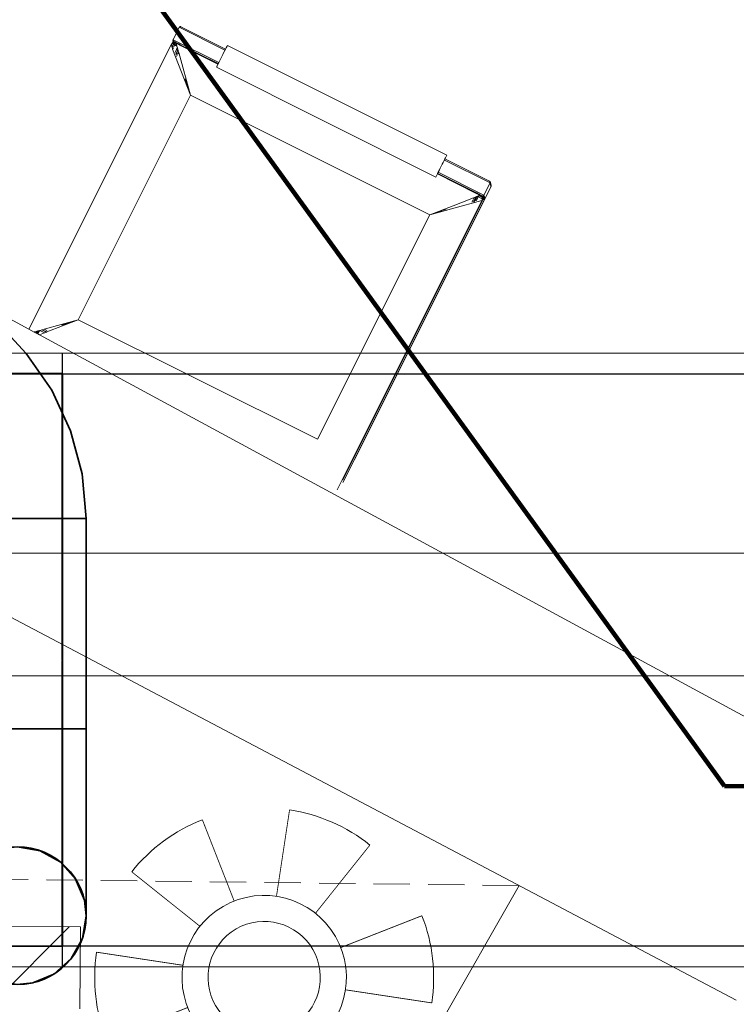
# Model space of a CAD drawing. Header units: millimetres. Extents: x 504675 to 860349, y -23215 to 63575.
# Tile 157 of 177: x 587490 to 588366, y 37534 to 38738. Entities that reach past the tile are written whole.
import ezdxf

# ---------------------------------------------------------------- set-up
doc = ezdxf.new("R2010")
doc.units = ezdxf.units.MM
doc.header["$LTSCALE"] = 10
doc.linetypes.add('HIDDEN', pattern=[9.525, 6.35, -3.175])
doc.linetypes.add('LEVEL-F-OVERALL LAYOUT$0$HIDDEN', pattern=[0.375, 0.25, -0.125])
doc.layers.get('0').update_dxf_attribs({"linetype": 'CONTINUOUS'})
for name, color, linetype, lineweight in [('A-WALL', 4, 'CONTINUOUS', 13), ('A-WALL-PATT', 8, 'CONTINUOUS', 35), ('ARCH', 8, 'CONTINUOUS', 0), ('Ceiling', 35, 'CONTINUOUS', 5), ('Duct Insulations', 8, 'CONTINUOUS', 13), ('furniture', 8, 'CONTINUOUS', 5), ('V-DUCT', 4, 'CONTINUOUS', 25), ('VJA-FF-PENDENT SPRINKLER HEAD', 3, 'CONTINUOUS', 0)]:
    doc.layers.add(name, color=color, linetype=linetype, lineweight=lineweight)
doc.layers.add('LEVEL-F-OVERALL LAYOUT$0$DASH1L', color=8, linetype='LEVEL-F-OVERALL LAYOUT$0$HIDDEN')
doc.layers.add('P-PIPE', color=1, linetype='CONTINUOUS', lineweight=35, true_color=0xff0000)
doc.styles.get("Standard").update_dxf_attribs({"font": 'verdana.ttf'})
doc.dimstyles.new('STANDARD$7', dxfattribs={"dimtxt": 4, "dimasz": 7, "dimexe": 1, "dimexo": 3, "dimgap": 1, "dimtad": 1, "dimdec": 0, "dimzin": 0, "dimdsep": 46, "dimlunit": 4, "dimtxsty": 'Standard', "dimcen": 0.09375, "dimadec": 0, "dimazin": 0, "dimtfac": 1, "dimtdec": 4, "dimtofl": 0, "dimtmove": 1, "dimatfit": 3, "dimfxl": 4, "dimfxlon": 1, "dimfrac": 2, "dimtolj": 1, "dimtzin": 0, "dimarcsym": 0})

# ---------------------------------------------------------------- blocks, each defined once
blk = doc.blocks.new('ARCH')
at = {"layer": 'LEVEL-F-OVERALL LAYOUT$0$DASH1L'}
h = blk.add_hatch(dxfattribs=at)
h.set_pattern_fill('ANGLE', color=8, scale=10, angle=352.0664)
h.set_pattern_definition([(352.0664444, (-404119.055, 373340.98), (9.6410197, 69.1814516), [50.8, -19.05]), (82.0664444, (-404119.055, 373340.98), (-69.1814516, 9.6410197), [50.8, -19.05])])
edge = h.paths.add_edge_path(flags=16)
edge.add_line((572074.7, 35847.1), (602196.9, 29528.2))
edge.add_line((602196.9, 29528.2), (599472.6, 39352))
edge.add_arc((597545.4, 38817.5), 2000, 15.4994, 89.9984)
edge.add_line((597545.4, 40817.5), (573256.1, 40817.5))
edge.add_arc((576210.3, 22394.2), 18658.7, 99.10996, 106.69033)
edge.add_line((570851.6, 40266.8), (572074.7, 35847.1))
h.paths.add_polyline_path([(583373.8, 40816), (583374.1, 40875), (586424.1, 40859.1), (586423.9, 40816)], flags=16)
h.paths.add_polyline_path([(600840.9, 34605.1), (600792.8, 34591.5), (599498, 39260.6), (599546.1, 39274.3)])
h.paths.add_polyline_path([(587210.4, 32671.8), (587195, 32598.4), (582693, 33542.8), (582708.4, 33616.2)])
edge = h.paths.add_edge_path()
edge.add_line((572071.7, 35387.9), (601863.3, 29138.4))
edge.add_arc((601986.5, 29725.6), 600, 258.1526, 375.4994)
edge.add_line((602564.7, 29886), (599906.3, 39472.3))
edge.add_arc((597545.4, 38817.5), 2450, 15.4994, 89.9984)
edge.add_line((597545.4, 41267.5), (573220.5, 41267.5))
edge.add_arc((576210.3, 22394.2), 19108.7, 99.00183, 106.23582)
edge.add_arc((571035.5, 40164.8), 600, 106.2358, 195.469)
edge.add_line((570457.2, 40004.7), (571616.6, 35815.1))
edge.add_arc((572194.9, 35975.1), 600, 195.469, 258.1526)
h.paths.add_polyline_path([(587210.4, 32671.8), (587195.4, 32600.5), (587195.4, 32600.5)])
at = {"layer": 'furniture'}
for p, q in [((587684.8, 38728.7), (587677.3, 38713.6)), ((587684.9, 38728.9), (587684.8, 38728.7)), ((587684.8, 38728.7), (587740.6, 38700.7)), ((587685.2, 38729.2), (587684.9, 38728.9)), ((587685.4, 38729.3), (587685.2, 38729.2)), ((587685.7, 38729.5), (587685.4, 38729.3)), ((587686.3, 38729.5), (587685.7, 38729.5)), ((587686.9, 38729.4), (587686.3, 38729.5)), ((587686.9, 38729.4), (587741.3, 38702.1)), ((587676.8, 38711.2), (587675.2, 38708)), ((587677.4, 38709.5), (587676.6, 38709.2)), ((587676.9, 38711.2), (587676.8, 38711.2)), ((587676.8, 38711.2), (587676.8, 38711.1)), ((587676.8, 38711.1), (587676.9, 38711.1)), ((587677.1, 38711.1), (587676.9, 38711.2)), ((587676.9, 38711.1), (587677.1, 38711)), ((587677.3, 38713.6), (587677.1, 38713.4)), ((587677.1, 38713.4), (587677.1, 38713.1)), ((587677.1, 38713.1), (587677.1, 38712.7)), ((587677.1, 38712.7), (587677.2, 38712.4)), ((587677.4, 38710.9), (587677.1, 38711.1)), ((587677.1, 38711), (587677.4, 38710.8)), ((587677.2, 38712.4), (587677.5, 38711.9)), ((587677.4, 38711.5), (587677.2, 38712.4)), ((587677.2, 38712.4), (587677.2, 38712.4)), ((587733.1, 38685.7), (587677.3, 38713.6)), ((587677.6, 38710.8), (587677.4, 38711.5)), ((587677.6, 38710.8), (587677.4, 38710.9)), ((587677.4, 38710.8), (587677.7, 38710.7)), ((587677.7, 38709.6), (587677.4, 38709.5)), ((587677.5, 38711.9), (587677.8, 38711.6)), ((587677.5, 38709.3), (587677.7, 38709.6)), ((587677.7, 38710.8), (587677.6, 38710.8)), ((587678, 38709.4), (587677.6, 38709.3)), ((587677.8, 38710.7), (587677.7, 38710.8)), ((587677.7, 38710.7), (587677.7, 38710.8)), ((587677.7, 38710.7), (587677.8, 38710.6)), ((587677.7, 38710.7), (587677.7, 38710.7)), ((587677.9, 38710), (587677.7, 38710.7)), ((587677.7, 38709.6), (587677.9, 38709.9)), ((587677.8, 38709.6), (587677.7, 38709.6)), ((587677.8, 38709.6), (587677.7, 38709.4)), ((587677.7, 38709.4), (587678, 38709.5)), ((587677.8, 38711.6), (587678, 38711.5)), ((587677.8, 38711.6), (587678.1, 38710.6)), ((587678.1, 38710.6), (587677.8, 38710.7)), ((587677.8, 38710.6), (587678.1, 38710.5)), ((587677.9, 38709.8), (587677.8, 38709.6)), ((587678, 38709.7), (587677.8, 38709.6)), ((587677.8, 38709.6), (587677.8, 38709.6)), ((587677.9, 38710), (587678.1, 38710.5)), ((587678.2, 38710.3), (587677.9, 38709.9)), ((587677.9, 38709.9), (587677.9, 38710)), ((587677.9, 38709.9), (587677.9, 38709.8)), ((587677.9, 38709.9), (587677.9, 38709.9)), ((587677.9, 38709.8), (587677.9, 38709.9)), ((587677.9, 38709.9), (587677.9, 38709.9)), ((587678, 38709.7), (587677.9, 38709.8)), ((587678.2, 38710.6), (587678, 38711.5)), ((587678, 38711.5), (587679.2, 38710.9)), ((587678, 38709.5), (587678, 38709.7)), ((587678.3, 38709.7), (587678, 38709.7)), ((587678, 38709.4), (587678, 38709.5)), ((587678.2, 38709.5), (587678, 38709.4)), ((587678, 38709.5), (587678.2, 38709.5)), ((587678.2, 38708.8), (587678, 38709.4)), ((587678.2, 38708.8), (587678, 38709.4)), ((587678.2, 38710.6), (587678.1, 38710.6)), ((587678.1, 38710.6), (587678.1, 38710.5)), ((587678.1, 38710.5), (587678.2, 38710.6)), ((587678.1, 38710.5), (587678.2, 38710.5)), ((587678.1, 38710.5), (587678.1, 38710.4)), ((587678.2, 38710.5), (587678.1, 38710.4)), ((587678.1, 38710.4), (587678.2, 38710.3)), ((587678.2, 38710.5), (587678.2, 38710.6)), ((587678.2, 38710.5), (587678.2, 38710.5)), ((587678.2, 38710.5), (587678.2, 38710.5)), ((587678.2, 38710.5), (587678.9, 38710.2)), ((587678.2, 38710.5), (587678.2, 38710.4)), ((587678.2, 38710.5), (587678.2, 38710.5)), ((587678.2, 38710.4), (587678.2, 38710.5)), ((587678.2, 38710.4), (587678.2, 38710.4)), ((587678.5, 38709.7), (587678.2, 38710.4)), ((587678.2, 38710.4), (587678.9, 38710.1)), ((587678.2, 38710.3), (587678.3, 38709.7)), ((587678.4, 38709.5), (587678.2, 38709.5)), ((587678.2, 38709.5), (587678.4, 38709.5)), ((587678.3, 38709.7), (587678.3, 38709.7)), ((587678.3, 38709.7), (587678.4, 38709.5)), ((587678.5, 38709.7), (587678.3, 38709.7)), ((587678.5, 38709.4), (587678.4, 38709.5)), ((587678.4, 38709.5), (587678.4, 38709.5)), ((587678.4, 38709.5), (587678.5, 38709.2)), ((587678.4, 38709.5), (587678.5, 38709.5)), ((587678.7, 38709.7), (587678.5, 38709.7)), ((587678.5, 38709.5), (587678.5, 38709.7)), ((587678.5, 38709.4), (587678.6, 38709.5)), ((587678.5, 38709.5), (587678.6, 38709.5)), ((587678.6, 38709.5), (587678.5, 38709.5)), ((587678.5, 38709.2), (587678.5, 38709.4)), ((587678.6, 38709.3), (587678.5, 38709.4)), ((587678.6, 38709.5), (587678.7, 38709.7)), ((587678.6, 38709.5), (587678.6, 38709.5)), ((587679.3, 38709.5), (587678.6, 38709.5)), ((587678.6, 38709.5), (587678.7, 38709.5)), ((587678.6, 38709.5), (587678.6, 38709.5)), ((587678.6, 38709.3), (587678.6, 38709.5)), ((587678.6, 38709.5), (587678.7, 38709.5)), ((587678.7, 38709.7), (587678.9, 38710.1)), ((587678.8, 38709.7), (587678.7, 38709.7)), ((587678.7, 38709.5), (587678.8, 38709.7)), ((587678.7, 38709.5), (587679.2, 38709.5)), ((587678.8, 38709.7), (587678.9, 38710.1)), ((587679.2, 38709.7), (587678.8, 38709.7)), ((587678.9, 38710.2), (587679.2, 38710.7)), ((587678.9, 38710.2), (587679, 38710.1)), ((587678.9, 38710.1), (587678.9, 38710.2)), ((587679.4, 38709.8), (587678.9, 38710.1)), ((587678.9, 38710.1), (587678.9, 38710.1)), ((587678.9, 38710.1), (587679, 38710.1)), ((587679, 38710.1), (587679.2, 38710.6)), ((587679, 38710.1), (587679.4, 38709.9)), ((587679.2, 38710.9), (587679.3, 38710.9)), ((587679.2, 38710.9), (587679.2, 38710.8)), ((587679.2, 38710.8), (587679.3, 38710.9)), ((587679.2, 38710.8), (587679.2, 38710.7)), ((587679.2, 38710.7), (587679.3, 38710.8)), ((587679.2, 38710.7), (587679.2, 38710.6)), ((587679.2, 38710.7), (587679.2, 38710.7)), ((587679.2, 38710.6), (587679.4, 38709.9)), ((587679.5, 38709.7), (587679.2, 38709.7)), ((587679.3, 38710.9), (587679.3, 38710.8)), ((587679.3, 38710.8), (587680.6, 38710.2)), ((587679.4, 38709.9), (587679.4, 38709.9)), ((587679.4, 38709.9), (587679.4, 38709.8)), ((587679.4, 38709.9), (587680.1, 38709.6)), ((587679.5, 38709.8), (587679.4, 38709.8)), ((587679.9, 38709.6), (587679.5, 38709.8)), ((587679.5, 38709.8), (587679.5, 38709.7)), ((587679.5, 38709.8), (587679.5, 38709.7)), ((587679.9, 38709.6), (587679.5, 38709.7)), ((587679.5, 38709.7), (587679.5, 38709.7)), ((587680.1, 38709.6), (587679.9, 38709.6)), ((587680.2, 38709.5), (587680.1, 38709.6)), ((587680.2, 38709.4), (587680.1, 38709.5)), ((587680.1, 38709.4), (587680.2, 38709.4)), ((587680.3, 38709.5), (587680.2, 38709.4)), ((587680.3, 38709.5), (587680.2, 38709.5)), ((587680.3, 38709.4), (587680.2, 38709.4)), ((587680.2, 38709.4), (587680.2, 38709.3)), ((587680.2, 38709.3), (587680.3, 38709.4)), ((587680.6, 38710.2), (587680.3, 38709.5)), ((587680.3, 38709.5), (587680.6, 38710.2)), ((587680.3, 38709.5), (587680.3, 38709.5)), ((587680.3, 38709.4), (587680.3, 38709.5)), ((587680.4, 38709.4), (587680.3, 38709.5)), ((587680.4, 38709.4), (587680.3, 38709.4)), ((587680.7, 38710.1), (587680.4, 38709.4)), ((587680.4, 38709.4), (587680.4, 38709.4)), ((587680.9, 38709.2), (587680.4, 38709.4)), ((587680.4, 38709.4), (587680.8, 38709.2)), ((587680.6, 38710.2), (587680.6, 38710.2)), ((587680.6, 38710.2), (587680.7, 38710.1)), ((587680.7, 38710.1), (587684.1, 38708.4)), ((587500.9, 38359.8), (587674.7, 38707.2)), ((587674.7, 38707.1), (587675.5, 38708.1)), ((587675.1, 38707.8), (587674.7, 38707.2)), ((587675.1, 38707.8), (587674.7, 38707.1)), ((587674.7, 38707.1), (587674.7, 38707.2)), ((587674.8, 38707), (587674.7, 38707.1)), ((587675.5, 38708), (587674.8, 38707)), ((587675.5, 38705.2), (587674.8, 38707)), ((587675.2, 38708), (587675.1, 38707.8)), ((587675.8, 38708.6), (587675.2, 38708)), ((587675.5, 38708.1), (587675.9, 38708.4)), ((587675.9, 38708.3), (587675.5, 38708)), ((587675.5, 38705.2), (587676.4, 38707)), ((587676.4, 38706.9), (587675.5, 38705.1)), ((587675.5, 38705.1), (587675.5, 38705.2)), ((587675.5, 38705.1), (587675.9, 38704.1)), ((587676.6, 38709.2), (587675.8, 38708.6)), ((587676.8, 38705.9), (587675.9, 38704.1)), ((587675.9, 38704.1), (587676.8, 38705.8)), ((587675.9, 38704.1), (587675.9, 38704.1)), ((587675.9, 38704.1), (587676.6, 38702.3)), ((587676.4, 38707), (587676.4, 38706.9)), ((587676.7, 38709), (587676.6, 38708.9)), ((587676.6, 38709), (587676.7, 38709)), ((587676.6, 38702.3), (587677.5, 38704)), ((587676.7, 38702.2), (587676.6, 38702.3)), ((587676.7, 38709), (587677.5, 38709.3)), ((587677.5, 38709.2), (587676.7, 38709)), ((587676.7, 38702.2), (587677.5, 38703.9)), ((587677.6, 38703.8), (587676.7, 38702.1)), ((587676.7, 38702.2), (587676.7, 38702.1)), ((587698.7, 38645.6), (587676.7, 38702.1)), ((587676.9, 38708.1), (587677.5, 38709.2)), ((587677.6, 38709.2), (587676.9, 38708)), ((587676.9, 38708), (587677, 38708)), ((587678.2, 38708.7), (587677.3, 38707)), ((587677.3, 38706.9), (587678.2, 38708.6)), ((587677.5, 38709.2), (587677.5, 38709.3)), ((587677.5, 38709.3), (587677.6, 38709.3)), ((587677.6, 38709.2), (587677.5, 38709.2)), ((587677.5, 38703.9), (587677.5, 38703.9)), ((587677.7, 38709.4), (587677.6, 38709.3)), ((587677.6, 38709.3), (587677.6, 38709.2)), ((587677.6, 38709.3), (587677.6, 38709.3)), ((587678, 38705), (587679.1, 38707.2)), ((587678, 38704.9), (587679.2, 38707.1)), ((587679.1, 38707.1), (587678, 38704.9)), ((587678, 38704.9), (587679.1, 38707.1)), ((587679.2, 38707.1), (587678.1, 38704.7)), ((587678.5, 38709.2), (587678.2, 38708.8)), ((587678.2, 38708.8), (587678.2, 38708.8)), ((587678.2, 38708.8), (587678.2, 38708.7)), ((587678.3, 38708.7), (587678.2, 38708.8)), ((587678.2, 38708.6), (587678.2, 38708.7)), ((587678.2, 38708.7), (587678.3, 38708.7)), ((587678.2, 38708.7), (587678.2, 38708.7)), ((587678.3, 38708.3), (587678.2, 38708.6)), ((587678.3, 38708.6), (587678.4, 38709)), ((587678.3, 38708.7), (587678.4, 38709)), ((587678.3, 38708.6), (587678.3, 38708.7)), ((587678.3, 38708.3), (587678.3, 38708.6)), ((587678.4, 38708), (587678.3, 38708.3)), ((587678.5, 38707.7), (587678.3, 38708.3)), ((587678.4, 38709), (587678.6, 38709.3)), ((587678.4, 38709), (587678.5, 38709.2)), ((587678.5, 38707.7), (587678.4, 38708)), ((587678.7, 38707.5), (587678.5, 38707.7)), ((587679.1, 38707.2), (587678.6, 38709.3)), ((587678.9, 38707.3), (587678.7, 38707.5)), ((587679.1, 38707.2), (587678.9, 38707.3)), ((587679.1, 38707.2), (587679.6, 38708.3)), ((587679.1, 38707.1), (587679.1, 38707.2)), ((587679.2, 38707.2), (587679.1, 38707.1)), ((587679.2, 38707.1), (587679.1, 38707.1)), ((587679.7, 38708.1), (587679.2, 38707.2)), ((587679.7, 38708), (587679.2, 38707.1)), ((587680.1, 38706.6), (587679.2, 38707.1)), ((587679.2, 38707.1), (587679.2, 38707.1)), ((587679.7, 38708.1), (587679.7, 38708.2)), ((587681.4, 38701.4), (587679.7, 38698)), ((587681.4, 38701.3), (587679.7, 38697.9)), ((587680.2, 38709.3), (587680.1, 38709.4)), ((587680.3, 38709.3), (587680.1, 38708.9)), ((587680.1, 38709.1), (587680.2, 38709.3)), ((587680.2, 38709.3), (587680.1, 38709.2)), ((587680.2, 38709.3), (587680.2, 38709.3)), ((587680.3, 38709.3), (587680.2, 38709.3)), ((587680.2, 38708.3), (587681.4, 38707.7)), ((587680.4, 38709.4), (587680.3, 38709.3)), ((587680.9, 38709.1), (587680.3, 38709.3)), ((587680.4, 38709.3), (587680.4, 38709.4)), ((587680.9, 38709.1), (587680.4, 38709.3)), ((587680.4, 38709.3), (587680.8, 38709.2)), ((587681.9, 38705.7), (587680.4, 38706.5)), ((587681.8, 38698.7), (587680.4, 38696)), ((587680.8, 38709.2), (587680.9, 38709.2)), ((587680.8, 38709.2), (587681, 38709.2)), ((587680.8, 38695.1), (587682.1, 38697.7)), ((587680.8, 38695), (587682.1, 38697.6)), ((587680.8, 38694.9), (587682.1, 38697.5)), ((587680.9, 38709.2), (587680.9, 38709.2)), ((587680.9, 38709.2), (587681, 38709.2)), ((587681.3, 38709.1), (587680.9, 38709.2)), ((587681, 38709.1), (587680.9, 38709.1)), ((587681, 38709.1), (587680.9, 38709.1)), ((587681, 38709.2), (587681, 38709.1)), ((587681, 38709.1), (587681, 38709.1)), ((587681, 38709.1), (587681.4, 38707.7)), ((587681.3, 38709.1), (587684.3, 38707.6)), ((587681.4, 38707.7), (587681.9, 38705.7)), ((587682.5, 38703.6), (587681.6, 38701.8)), ((587682.5, 38703.5), (587681.6, 38701.7)), ((587681.9, 38705.7), (587682.5, 38703.6)), ((587682.1, 38697.6), (587682.1, 38697.6)), ((587683.1, 38701.4), (587682.2, 38699.6)), ((587682.5, 38703.6), (587682.5, 38703.5)), ((587682.5, 38703.5), (587683.1, 38701.4)), ((587682.5, 38698.7), (587683.4, 38700.4)), ((587682.6, 38698.6), (587683.4, 38700.2)), ((587682.6, 38698.4), (587683.5, 38700.1)), ((587682.6, 38698.6), (587682.6, 38698.5)), ((587683.1, 38701.4), (587683.4, 38700.4)), ((587683.2, 38696.4), (587684, 38698.1)), ((587683.2, 38696.3), (587684.1, 38698)), ((587683.4, 38700.2), (587683.4, 38700.4)), ((587683.4, 38700.2), (587683.5, 38700.1)), ((587684, 38698.1), (587683.5, 38700.1)), ((587684, 38698.1), (587684.1, 38698)), ((587684.3, 38707.6), (587684.1, 38708.4)), ((587684.1, 38708.4), (587685.3, 38707.8)), ((587698.7, 38645.6), (587684.1, 38698)), ((587684.3, 38707.6), (587685.5, 38707)), ((587685.5, 38707), (587685.3, 38707.8)), ((587685.3, 38707.8), (587685.4, 38707.7)), ((587685.7, 38706.9), (587685.4, 38707.7)), ((587685.4, 38707.7), (587686, 38707.4)), ((587685.5, 38707), (587685.7, 38706.9)), ((587685.8, 38706.9), (587685.7, 38706.8)), ((587685.7, 38706.8), (587685.7, 38706.9)), ((587685.8, 38706.8), (587685.7, 38706.8)), ((587685.9, 38707.1), (587685.8, 38706.9)), ((587685.8, 38706.8), (587685.8, 38706.9)), ((587686.5, 38706.4), (587685.8, 38706.8)), ((587686, 38707.4), (587685.9, 38707.1)), ((587686, 38707.4), (587686.8, 38707)), ((587686.5, 38706.4), (587686.6, 38706.5)), ((587686.6, 38706.5), (587686.5, 38706.4)), ((587686.5, 38706.4), (587686.5, 38706.4)), ((587686.6, 38706.4), (587686.5, 38706.4)), ((587686.6, 38706.4), (587686.6, 38706.5)), ((587687, 38706.2), (587686.6, 38706.4)), ((587686.8, 38707), (587686.8, 38707.1)), ((587686.8, 38707), (587732.4, 38684.2)), ((587686.8, 38707), (587732.4, 38684.3)), ((587687, 38706.2), (587687, 38706.3)), ((587687.9, 38705.8), (587687, 38706.2)), ((587687.9, 38705.8), (587687.9, 38705.8)), ((587687.9, 38705.7), (587688, 38705.8)), ((587687.9, 38705.7), (587687.9, 38705.8)), ((587732.1, 38683.6), (587687.9, 38705.7)), ((587740.2, 38699.9), (587738, 38695.6)), ((587740.6, 38700.7), (587740.2, 38699.9)), ((587741.3, 38702.1), (587740.6, 38700.7)), ((587742, 38703.5), (587741.3, 38702.1)), ((587743.2, 38705.8), (587742, 38703.5)), ((587743.6, 38706.6), (587743.2, 38705.8)), ((587743.6, 38706.6), (588011.8, 38572.4)), ((587680.8, 38695), (587680.8, 38695)), ((587681.5, 38693), (587682.8, 38695.5)), ((587681.5, 38692.9), (587682.8, 38695.5)), ((587733.1, 38685.7), (587732.4, 38684.3)), ((587733.5, 38686.5), (587733.1, 38685.7)), ((587733.5, 38686.5), (587738, 38695.6)), ((587730.6, 38680.6), (587730.2, 38679.8)), ((587998.4, 38545.6), (587730.2, 38679.8)), ((587731.7, 38683), (587730.6, 38680.6)), ((587732.1, 38683.6), (587731.7, 38683)), ((587732.4, 38684.2), (587732.1, 38683.6)), ((587732.4, 38684.3), (587732.4, 38684.2)), ((587698.7, 38645.6), (587692, 38665.7)), ((587698.7, 38645.6), (587695, 38655.7)), ((587695.2, 38655.8), (587698.7, 38645.6)), ((587698.7, 38645.6), (587695.3, 38655.8)), ((587695.5, 38655.9), (587698.7, 38645.6)), ((587698.7, 38645.6), (587561.4, 38371.3)), ((587990.9, 38499.5), (587698.7, 38645.6)), ((588365.7, 37539.3), (586409.2, 38572.1)), ((588007.3, 38563.5), (588008.4, 38565.8)), ((588008.4, 38565.8), (588008.5, 38565.9)), ((588008.5, 38565.9), (588008.8, 38566.5)), ((588008.8, 38566.5), (588008.9, 38566.6)), ((588008.8, 38566.5), (588064.7, 38538.6)), ((588008.9, 38566.6), (588009.5, 38568)), ((588009.5, 38568), (588010.2, 38569.3)), ((588009.5, 38568), (588009.6, 38567.9)), ((588010.3, 38569.2), (588009.6, 38567.9)), ((588009.6, 38567.9), (588064, 38540.7)), ((588010.2, 38569.3), (588011.4, 38571.6)), ((588011.4, 38571.6), (588010.3, 38569.2)), ((588011.4, 38571.6), (588011.8, 38572.4)), ((588011.4, 38571.6), (588011.4, 38571.6)), ((587127.8, 38561.7), (587500.9, 38359.8)), ((588001.7, 38552.4), (588002.9, 38554.6)), ((588002.9, 38554.6), (588003.9, 38556.7)), ((588003.9, 38556.7), (588004.3, 38557.5)), ((588004.3, 38557.5), (588005.9, 38560.6)), ((588005.9, 38560.6), (588006.2, 38561.4)), ((588006.2, 38561.4), (588007.3, 38563.5)), ((587998.8, 38546.4), (587998.4, 38545.6)), ((587998.8, 38546.4), (587999.9, 38548.8)), ((588000, 38548.7), (587998.8, 38546.4)), ((587998.8, 38546.4), (587998.8, 38546.4)), ((587999.9, 38548.8), (588000.3, 38549.5)), ((588000.4, 38549.4), (588000, 38548.7)), ((588000.3, 38549.5), (588000.6, 38550.1)), ((588000.4, 38549.4), (588000.3, 38549.5)), ((588000.7, 38550), (588000.4, 38549.4)), ((588047.8, 38525.7), (588000.4, 38549.4)), ((588000.6, 38550.1), (588001.3, 38551.4)), ((588000.6, 38550.1), (588000.6, 38550.1)), ((588000.6, 38550.1), (588000.7, 38550)), ((588000.6, 38550.1), (588000.6, 38550.1)), ((588000.6, 38550.1), (588000.7, 38550)), ((588000.7, 38550), (588048.1, 38526.3)), ((588001.3, 38551.5), (588001.7, 38552.2)), ((588057.2, 38523.6), (588001.3, 38551.5)), ((588001.3, 38551.4), (588001.3, 38551.5)), ((588001.7, 38552.2), (588001.7, 38552.4)), ((588044.3, 38490.9), (588065.9, 38534.1)), ((588057.2, 38523.6), (588064.7, 38538.6)), ((588058.4, 38519.2), (588065.9, 38534.1)), ((588065.9, 38534.1), (588058.4, 38519.2)), ((588064.5, 38540.3), (588064, 38540.7)), ((588064.8, 38539.8), (588064.5, 38540.3)), ((588064.7, 38538.6), (588064.8, 38538.9)), ((588065.4, 38536.1), (588064.7, 38538.6)), ((588064.9, 38539.5), (588064.8, 38539.8)), ((588064.8, 38538.9), (588064.9, 38539.2)), ((588064.9, 38539.2), (588064.9, 38539.5)), ((588064.9, 38539.5), (588065.1, 38538.8)), ((588065.1, 38538.8), (588066, 38535.3)), ((588065.1, 38538.8), (588065.9, 38535.7)), ((588065.5, 38536.1), (588065.4, 38536.1)), ((588065.8, 38534.7), (588065.4, 38536.1)), ((588065.7, 38535.9), (588065.5, 38536.1)), ((588065.9, 38535.7), (588065.7, 38535.9)), ((588066.1, 38534.7), (588065.8, 38534.7)), ((588065.9, 38534.1), (588065.8, 38534.7)), ((588065.9, 38535.6), (588065.9, 38535.7)), ((588066, 38535.3), (588065.9, 38535.6)), ((588065.9, 38535.6), (588066.1, 38534.7)), ((588065.9, 38534.1), (588066.1, 38534.7)), ((588066.1, 38534.7), (588065.9, 38534.1)), ((588066.1, 38534.7), (588066, 38535.3)), ((587884.4, 38175), (588056.3, 38518.5)), ((588055.6, 38518.8), (587884.6, 38176.9)), ((588058.4, 38519.2), (587884.8, 38172.1)), ((588019.6, 38510.6), (588042.6, 38519.5)), ((588042.6, 38519.5), (588045.3, 38520.5)), ((588043.9, 38517.9), (588042.6, 38515.1)), ((588044, 38517.9), (588042.6, 38515.1)), ((588045.3, 38520.5), (588044.3, 38518.7)), ((588045.4, 38520.5), (588044.4, 38518.7)), ((588044.5, 38515.7), (588046, 38518.5)), ((588046, 38518.6), (588044.7, 38515.7)), ((588045, 38514.7), (588047.1, 38518.9)), ((588045.1, 38514.8), (588047.2, 38518.9)), ((588045.3, 38520.5), (588045.4, 38520.5)), ((588045.4, 38520.5), (588047.3, 38521.3)), ((588046.1, 38518.6), (588046, 38518.6)), ((588046.1, 38518.9), (588047.3, 38521.3)), ((588047.4, 38521.3), (588046.2, 38518.9)), ((588046.2, 38518.9), (588046.2, 38518.9)), ((588047.1, 38519), (588048.5, 38521.8)), ((588047.2, 38519), (588048.6, 38521.8)), ((588047.3, 38521.3), (588047.4, 38521.3)), ((588047.4, 38521.3), (588048.2, 38521.6)), ((588048.9, 38519.1), (588047.5, 38516.4)), ((588047.6, 38516.4), (588048.9, 38519.1)), ((588047.8, 38525.8), (588047.9, 38526)), ((588047.8, 38525.7), (588047.8, 38525.8)), ((588047.9, 38525.7), (588047.8, 38525.7)), ((588047.9, 38526), (588048.1, 38526.3)), ((588048, 38525.9), (588047.9, 38525.7)), ((588048.6, 38525.3), (588047.9, 38525.7)), ((588048.1, 38526.2), (588048, 38525.9)), ((588048.1, 38526.3), (588048.1, 38526.2)), ((588048.1, 38526.3), (588048.1, 38526.3)), ((588048.4, 38526.2), (588048.1, 38526.3)), ((588048.2, 38521.6), (588048.5, 38521.8)), ((588048.4, 38526.2), (588048.6, 38525.3)), ((588048.4, 38526.2), (588048.8, 38525.9)), ((588048.5, 38521.8), (588048.6, 38521.8)), ((588048.6, 38525.3), (588049.1, 38525.1)), ((588048.6, 38521.8), (588049.5, 38522.1)), ((588049.1, 38525.1), (588048.8, 38525.9)), ((588048.8, 38525.9), (588049, 38525.9)), ((588049.2, 38525), (588049, 38525.9)), ((588049, 38525.9), (588050.2, 38525.3)), ((588049.2, 38525), (588049.1, 38525.1)), ((588050.1, 38521.5), (588049.1, 38519.6)), ((588050, 38524.6), (588049.2, 38525)), ((588049.2, 38519.6), (588050.2, 38521.5)), ((588049.5, 38522.1), (588050, 38522.3)), ((588049.5, 38522.1), (588049.7, 38521.9)), ((588049.7, 38521.9), (588049.9, 38521.7)), ((588049.9, 38521.7), (588050.1, 38521.5)), ((588050, 38524.6), (588050.3, 38525.2)), ((588050.2, 38525.1), (588050, 38524.6)), ((588050, 38524.6), (588050.2, 38525.1)), ((588050.4, 38524.4), (588050, 38524.6)), ((588050, 38524.6), (588050, 38524.6)), ((588050, 38522.3), (588050.6, 38522.5)), ((588050.1, 38521.5), (588050, 38522.3)), ((588050.6, 38522.5), (588050.1, 38521.5)), ((588050.2, 38521.5), (588050.1, 38521.5)), ((588050.2, 38525.1), (588050.2, 38525.3)), ((588050.2, 38525.3), (588050.3, 38525.2)), ((588050.2, 38525.3), (588050.2, 38525.1)), ((588050.2, 38525.3), (588050.2, 38525.3)), ((588050.2, 38525.1), (588050.3, 38525.2)), ((588050.3, 38525.2), (588050.2, 38525.1)), ((588050.2, 38525.1), (588050.2, 38525.1)), ((588050.2, 38525.1), (588050.2, 38525.1)), ((588050.2, 38525.1), (588050.4, 38524.4)), ((588050.4, 38524.4), (588050.2, 38525.1)), ((588050.2, 38521.5), (588050.8, 38522.6)), ((588050.2, 38521.6), (588050.7, 38522.6)), ((588050.2, 38521.5), (588050.2, 38521.6)), ((588050.2, 38521.5), (588050.2, 38521.5)), ((588050.2, 38521.5), (588052, 38520.6)), ((588054.6, 38517.1), (588050.2, 38515.9)), ((588050.3, 38525.2), (588050.3, 38525.2)), ((588050.3, 38525.2), (588051.6, 38524.6)), ((588051.3, 38524), (588050.4, 38524.4)), ((588050.4, 38524.4), (588050.4, 38524.4)), ((588050.6, 38522.5), (588050.7, 38522.6)), ((588050.7, 38522.6), (588050.8, 38522.6)), ((588050.8, 38522.6), (588051.1, 38522.7)), ((588052.5, 38523.3), (588051.1, 38522.7)), ((588054, 38521.3), (588051.1, 38522.7)), ((588051.5, 38524.6), (588051.2, 38524)), ((588051.3, 38524), (588051.6, 38524.6)), ((588051.6, 38524.6), (588051.3, 38524)), ((588051.4, 38523.9), (588051.3, 38524)), ((588051.4, 38523.9), (588051.7, 38524.5)), ((588051.4, 38523.9), (588051.7, 38524.5)), ((588051.4, 38523.9), (588051.4, 38523.9)), ((588051.4, 38523.9), (588052.6, 38523.3)), ((588051.6, 38524.6), (588051.7, 38524.5)), ((588051.7, 38524.5), (588055.1, 38522.8)), ((588051.7, 38524.5), (588051.7, 38524.5)), ((588052.5, 38523.3), (588052.6, 38523.2)), ((588052.6, 38523.2), (588052.5, 38523.3)), ((588052.5, 38523.3), (588052.5, 38523.3)), ((588052.5, 38523.3), (588052.5, 38523.3)), ((588052.5, 38523.3), (588052.6, 38523.3)), ((588053.6, 38522.5), (588052.5, 38523.3)), ((588052.5, 38520.3), (588054.2, 38519.5)), ((588052.6, 38523.3), (588053.3, 38522.9)), ((588053.3, 38522.9), (588052.6, 38523.2)), ((588052.6, 38523.2), (588053.5, 38522.6)), ((588053.3, 38522.9), (588053.4, 38522.8)), ((588055.3, 38521.9), (588053.4, 38522.8)), ((588055.3, 38521.8), (588053.4, 38522.8)), ((588053.4, 38522.8), (588054.1, 38522.2)), ((588053.5, 38522.6), (588053.6, 38522.5)), ((588054.4, 38521.4), (588053.6, 38522.5)), ((588053.6, 38522.5), (588054.4, 38521.4)), ((588054.1, 38522.2), (588054.6, 38521.5)), ((588054.6, 38521), (588054.1, 38521.2)), ((588054.4, 38521.4), (588054.5, 38521.3)), ((588054.5, 38521.3), (588054.4, 38521.4)), ((588054.5, 38521.3), (588054.5, 38521.2)), ((588054.6, 38521), (588054.5, 38521.2)), ((588054.5, 38516.7), (588055.6, 38518.8)), ((588054.5, 38516.7), (588054.6, 38517)), ((588054.5, 38516.8), (588054.6, 38517)), ((588054.6, 38521.5), (588055, 38520.6)), ((588054.8, 38520.8), (588054.6, 38521)), ((588054.6, 38521), (588055, 38519.8)), ((588054.6, 38519.3), (588055, 38519.1)), ((588054.9, 38517.9), (588054.6, 38517.1)), ((588054.7, 38517.1), (588054.6, 38517.1)), ((588054.6, 38517), (588054.7, 38517.1)), ((588055, 38517.9), (588054.7, 38517.1)), ((588054.7, 38517.1), (588054.9, 38517.9)), ((588055, 38518.3), (588054.9, 38517.9)), ((588054.9, 38517.9), (588055, 38518.2)), ((588055, 38520.6), (588055.2, 38519.8)), ((588055, 38519.8), (588055, 38519.7)), ((588055, 38519.1), (588055, 38519.7)), ((588055, 38519.1), (588055, 38518.3)), ((588055, 38519.1), (588055.2, 38519)), ((588055.2, 38518.8), (588055, 38517.9)), ((588055, 38518.2), (588055, 38518.3)), ((588055.1, 38522.8), (588055.7, 38522.7)), ((588055.3, 38521.9), (588055.1, 38522.8)), ((588055.2, 38519.8), (588055.2, 38519)), ((588055.2, 38519), (588055.2, 38518.8)), ((588055.2, 38519), (588055.6, 38518.8)), ((588055.3, 38521.9), (588056.2, 38521.4)), ((588055.7, 38520.4), (588055.3, 38520.6)), ((588055.7, 38520.4), (588055.5, 38521.1)), ((588056, 38519.5), (588055.6, 38518.8)), ((588055.6, 38518.8), (588056, 38519.5)), ((588055.6, 38518.8), (588055.6, 38518.8)), ((588055.6, 38518.8), (588056.3, 38518.5)), ((588055.7, 38522.7), (588056.1, 38522.7)), ((588056.2, 38521.3), (588055.7, 38521.6)), ((588056.3, 38520.1), (588055.7, 38520.4)), ((588056, 38519.5), (588055.7, 38520.4)), ((588056.3, 38520.1), (588056, 38519.5)), ((588056, 38519.5), (588056.3, 38520.1)), ((588056.3, 38518.5), (588056, 38519.5)), ((588056, 38519.5), (588056, 38519.5)), ((588056.1, 38522.7), (588056.3, 38522.8)), ((588056.5, 38521.3), (588056.1, 38522.7)), ((588056.2, 38521.4), (588056.5, 38521.3)), ((588056.5, 38521.2), (588056.2, 38521.3)), ((588056.3, 38522.8), (588056.6, 38522.9)), ((588056.7, 38521.2), (588056.3, 38522.8)), ((588056.3, 38520.1), (588056.6, 38520.9)), ((588056.7, 38520.8), (588056.3, 38520.1)), ((588056.9, 38519.8), (588056.3, 38520.1)), ((588056.3, 38520.1), (588056.3, 38520.1)), ((588056.9, 38519.8), (588056.3, 38518.5)), ((588056.3, 38518.4), (588057, 38519.8)), ((588056.3, 38518.5), (588056.3, 38518.4)), ((588056.3, 38518.4), (588056.4, 38518.4)), ((588056.4, 38518.4), (588057.1, 38519.8)), ((588056.4, 38518.4), (588057, 38519.8)), ((588056.4, 38518.4), (588056.4, 38518.4)), ((588056.4, 38518.4), (588056.5, 38518.3)), ((588056.5, 38521.3), (588056.5, 38521.3)), ((588056.5, 38521.3), (588056.7, 38521.2)), ((588056.5, 38521.2), (588056.5, 38521.3)), ((588056.6, 38521.2), (588056.5, 38521.2)), ((588056.5, 38518.3), (588056.9, 38518.3)), ((588056.6, 38522.9), (588056.8, 38523.1)), ((588056.7, 38521.1), (588056.6, 38521.2)), ((588056.6, 38520.9), (588056.6, 38521.2)), ((588056.6, 38520.9), (588056.7, 38521.1)), ((588056.7, 38520.8), (588056.6, 38520.9)), ((588056.7, 38521.2), (588056.8, 38521.1)), ((588056.7, 38521.1), (588056.7, 38521.2)), ((588056.8, 38521.1), (588056.7, 38521.1)), ((588056.8, 38521), (588056.7, 38521.1)), ((588056.7, 38521.1), (588056.8, 38521.1)), ((588056.8, 38521), (588056.7, 38520.8)), ((588056.9, 38519.8), (588056.7, 38520.8)), ((588056.8, 38523.1), (588057, 38523.3)), ((588056.8, 38521.1), (588056.8, 38521.1)), ((588056.8, 38521.1), (588056.8, 38521)), ((588057, 38519.9), (588056.8, 38521)), ((588056.9, 38518.3), (588057.2, 38518.3)), ((588057, 38523.3), (588057.2, 38523.6)), ((588057.8, 38521.3), (588057, 38519.9)), ((588057, 38519.9), (588057.1, 38519.8)), ((588057, 38519.8), (588057, 38519.8)), ((588057.1, 38519.8), (588057, 38519.8)), ((588057.1, 38519.8), (588057.8, 38521.3)), ((588057.1, 38519.8), (588057.8, 38521.3)), ((588057.9, 38521.1), (588057.1, 38519.8)), ((588058, 38518.7), (588057.1, 38519.8)), ((588057.1, 38519.8), (588057.1, 38519.8)), ((588058.4, 38519.2), (588057.1, 38519.8)), ((588057.2, 38523.6), (588057.8, 38521.3)), ((588057.2, 38518.3), (588057.5, 38518.4)), ((588057.5, 38518.4), (588058, 38518.7)), ((588057.8, 38521.3), (588057.8, 38521.3)), ((588057.8, 38521.3), (588058.4, 38519.2)), ((588058, 38518.7), (588058.4, 38519.2)), ((588058.4, 38519.2), (588058, 38518.7)), ((588054.5, 38516.8), (587877.7, 38163.3)), ((587884.6, 38177), (588054.5, 38516.7)), ((587990.9, 38499.5), (588019.6, 38510.6)), ((588029.4, 38510.2), (587990.9, 38499.5)), ((587990.9, 38499.5), (588010.9, 38506.4)), ((587990.9, 38499.5), (588011, 38506.2)), ((588029.4, 38510.2), (588044.3, 38514.3)), ((588050.2, 38515.9), (588044.3, 38514.3)), ((588044.7, 38515.7), (588044.6, 38515.7)), ((587853.6, 38225.2), (587990.9, 38499.5)), ((587990.9, 38499.5), (588000.9, 38503.1)), ((587990.9, 38499.5), (588001, 38502.8)), ((588001.1, 38502.6), (587990.9, 38499.5)), ((587899, 38200.3), (588044.3, 38490.8)), ((588044.3, 38490.9), (588044.3, 38490.8)), ((588044.3, 38490.8), (588044.3, 38490.8)), ((587561.4, 38371.3), (587519.5, 38359.6)), ((587561.4, 38371.3), (587522.8, 38356.3)), ((587561.4, 38371.3), (587541.3, 38364.6)), ((587551.2, 38368.2), (587561.4, 38371.3)), ((587551.3, 38367.8), (587561.4, 38371.3)), ((587561.4, 38371.3), (587551.3, 38368)), ((587561.4, 38371.3), (587551.4, 38367.7)), ((587561.4, 38371.3), (587853.6, 38225.2)), ((587500.9, 38359.8), (587507.5, 38356.2)), ((587507.5, 38356.2), (587508, 38356.3)), ((587507.5, 38356.2), (587508.4, 38355.7)), ((587508, 38356.3), (587508.8, 38356.6)), ((587508.8, 38356.6), (587508.4, 38355.7)), ((587508.4, 38355.7), (587508.9, 38356.6)), ((587508.4, 38355.7), (587508.4, 38355.7)), ((587508.4, 38355.7), (587509.8, 38355)), ((587508.8, 38356.6), (587508.9, 38356.6)), ((587508.9, 38356.6), (587510.8, 38357.1)), ((587510.8, 38357.1), (587509.8, 38355)), ((587509.8, 38355), (587510.8, 38357.1)), ((587509.8, 38355), (587509.8, 38355)), ((587509.8, 38355), (587510.5, 38354.6)), ((587510.5, 38354.6), (587511.9, 38357.4)), ((587510.5, 38354.6), (587511.9, 38357.4)), ((587512, 38357.4), (587510.5, 38354.6)), ((587510.5, 38354.6), (587510.5, 38354.6)), ((587510.5, 38354.6), (587510.6, 38354.5)), ((587510.6, 38354.5), (587512, 38357.5)), ((587510.6, 38354.5), (587511.3, 38354.2)), ((587510.8, 38357.1), (587511.9, 38357.4)), ((587511.3, 38354.1), (587511.4, 38354.2)), ((587511.3, 38354.2), (587511.3, 38354.2)), ((587511.3, 38354.2), (587511.3, 38354.1)), ((587511.3, 38354.2), (587511.3, 38354.1)), ((587511.3, 38354.1), (587511.8, 38353.9)), ((587511.5, 38354.6), (587511.6, 38354.6)), ((587511.7, 38354.3), (587511.5, 38354)), ((587511.6, 38354.6), (587513.1, 38357.8)), ((587512.1, 38354.4), (587511.8, 38353.9)), ((587511.8, 38353.9), (587512.1, 38354.4)), ((587511.8, 38353.9), (587511.9, 38353.8)), ((587511.9, 38357.4), (587512, 38357.5)), ((587511.9, 38353.8), (587512.2, 38354.4)), ((587511.9, 38353.8), (587513.9, 38352.8)), ((587512, 38357.5), (587513.1, 38357.8)), ((587513.8, 38357.7), (587512, 38354.8)), ((587512.4, 38354.9), (587514, 38358)), ((587513.8, 38357.7), (587512.4, 38354.9)), ((587512.4, 38354.9), (587513.8, 38357.7)), ((587513.1, 38357.8), (587513.8, 38358)), ((587513.8, 38357.7), (587513.5, 38357.9)), ((587513.8, 38358), (587513.8, 38357.7)), ((587513.8, 38357.7), (587513.9, 38358)), ((587513.8, 38358), (587513.9, 38358)), ((587513.8, 38357.7), (587513.8, 38358)), ((587513.9, 38358), (587514, 38358)), ((587513.9, 38352.8), (587520.2, 38355.2)), ((587513.9, 38352.8), (588677.4, 37723.1)), ((587514, 38358), (587514.4, 38358.1)), ((587514.6, 38358.2), (587514.4, 38358.1)), ((587514.4, 38358.1), (587517.7, 38356.5)), ((587516.7, 38358.8), (587514.6, 38358.2)), ((587514.6, 38358.2), (587517.8, 38356.5)), ((587516.7, 38358.8), (587517.2, 38358.9)), ((587516.7, 38358.8), (587520, 38357.1)), ((587517.4, 38359), (587517.2, 38358.9)), ((587517.2, 38358.9), (587520.5, 38357.3)), ((587517.4, 38359), (587519.5, 38359.6)), ((587520.6, 38357.3), (587517.4, 38359)), ((587517.8, 38356.5), (587517.9, 38356.6)), ((587518.5, 38356.1), (587520.2, 38355.2)), ((587518.6, 38356.2), (587520.4, 38355.3)), ((587518.6, 38356.2), (587518.6, 38356.2)), ((587518.6, 38356.2), (587520.3, 38355.3)), ((587519.5, 38359.6), (587522.9, 38357.9)), ((587520.3, 38355.3), (587520.2, 38355.2)), ((587520.4, 38355.3), (587520.3, 38355.3)), ((587522.2, 38356), (587520.4, 38355.3)), ((587520.6, 38357.3), (587520.7, 38357.3)), ((587520.8, 38356.8), (587522.2, 38356)), ((587521.2, 38356.9), (587522.6, 38356.2)), ((587521.4, 38357), (587522.8, 38356.3)), ((587522.8, 38356.2), (587521.4, 38357)), ((587521.4, 38357), (587521.4, 38356.9)), ((587522.6, 38356.2), (587522.2, 38356)), ((587522.8, 38356.2), (587522.6, 38356.2)), ((587522.8, 38356.3), (587522.8, 38356.2)), ((587523.2, 38357.7), (587523.5, 38357.6)), ((588100.1, 37679.5), (587703.5, 36986))]:
    blk.add_line(p, q, dxfattribs=at)
at = {"layer": 'furniture', "linetype": 'HIDDEN', "ltscale": 0.7}
blk.add_line((588100.1, 37679.5), (587242.3, 37690.2), dxfattribs=at)
blk = doc.blocks.new('SPRINKLER HEAD 41')
at = {"layer": 'VJA-FF-PENDENT SPRINKLER HEAD', "lineweight": 0, "const_width": 0.001}
for points in [[(0.0088, 0.1111), (0.0248, 0.2167)], [(-0.0429, 0.1053), (-0.0818, 0.2047)], [(0.123, 0.1737), (0.0564, 0.0903)], [(-0.0848, 0.0745), (-0.1682, 0.1411)], [(0.1867, 0.0874), (0.0873, 0.0484)], [(-0.1056, 0.0268), (-0.2111, 0.0428)], [(0.1986, -0.0192), (0.0931, -0.0032)], [(-0.0998, -0.0249), (-0.1992, -0.0638)], [(0.1557, -0.1175), (0.0723, -0.0509)], [(-0.0689, -0.0667), (-0.1355, -0.1501)], [(0.0693, -0.1811), (0.0304, -0.0818)], [(-0.0373, -0.1931), (-0.0213, -0.0875)]]:
    blk.add_lwpolyline(points, dxfattribs=at)
at = {"layer": 'VJA-FF-PENDENT SPRINKLER HEAD', "lineweight": 0}
for major_axis, start_param, end_param in [((0.1795, 0.1036), 0.373598, 0.897197), ((0.1794, 0.1036), 1.420416, 1.944015), ((0.087, 0.0502), 1.570792, 7.853977), ((0.0594, 0.0343), 1.570786, 7.853971), ((0.1794, 0.1036), -0.673853, -0.150255), ((0.1795, 0.1036), 2.467936, 2.991535), ((0.1794, 0.1036), 4.562135, 5.085733), ((0.1795, 0.1036), 3.51515, 4.038748)]:
    blk.add_ellipse((-0.0062, 0.0118), major_axis=major_axis, ratio=1, start_param=start_param, end_param=end_param, dxfattribs=at)
blk = doc.blocks.new('F_Elbow Long Radius_Butt Welded_CS - F_Sprinkler-2610820-Level C - Retail _Grid EN20-EN21_CE4-CE3_')
at = {"layer": 'P-PIPE', "color": 1, "true_color": 0xff0000, "flags": 128}
for points in [[(471017.2, -417723), (471017.2, -417718.3), (471017.2, -417704.2), (471017.2, -417681.5), (471017.2, -417651), (471017.2, -417613.9), (471017.2, -417572), (471017.2, -417526.8), (471017.2, -417494.4)], [(471185.5, -417494.4), (471185.5, -417540.8), (471185.5, -417585.2), (471185.5, -417625.8), (471185.5, -417661), (471185.5, -417689.3), (471185.5, -417709.5), (471185.5, -417720.7), (471185.5, -417723)], [(471017.2, -417723), (471021.9, -417695.2), (471035.5, -417670.6), (471056.5, -417651.8), (471082.6, -417641), (471101.3, -417638.9)], [(471101.3, -417638.9), (471129.1, -417643.6), (471153.8, -417657.2), (471172.6, -417678.2), (471183.4, -417704.2), (471185.5, -417723)], [(471101.3, -417807.2), (471073.6, -417802.5), (471048.9, -417788.8), (471030.1, -417767.8), (471019.3, -417741.8), (471017.2, -417723)], [(471185.5, -417723), (471180.8, -417750.8), (471167.1, -417775.5), (471146.1, -417794.3), (471120.1, -417805.1), (471101.3, -417807.2)]]:
    blk.add_lwpolyline(points, dxfattribs=at)
at = {"layer": 'P-PIPE', "color": 1, "true_color": 0xff0000}
for start, end in [(90, 270), (270, 90)]:
    blk.add_arc((471101.3, -417723), 84.1, start, end, dxfattribs=at)
blk.add_ellipse((471101.3, -417494.4), major_axis=(84.1, 0), ratio=0.000001, dxfattribs=at)
blk.add_ellipse((471101.3, -417494.4), major_axis=(84.1, 0), ratio=0.000001, dxfattribs=at)
blk = doc.blocks.new('F_Elbow Long Radius_Butt Welded_CS - F_Sprinkler-17739555-Level C - Retail _Grid EN20-EN21_CE4-CE3_')
at = {"layer": 'P-PIPE', "color": 1, "true_color": 0xff0000}
for p, q in [((126.8, 7.7), (7.9, 126.8)), ((7.9, 126.8), (126.8, 7.7)), ((-95.2, -84.2), (-95.2, 84.1)), ((-95.2, 84.1), (-95.2, -84.2))]:
    blk.add_line(p, q, dxfattribs=at)
at = {"layer": 'P-PIPE', "color": 1, "true_color": 0xff0000, "flags": 128}
for points in [[(7.9, 126.8), (-21.5, 104.1), (-55.8, 89.6), (-92.5, 84.2), (-95.2, 84.1)], [(-95.2, -84.2), (-40.8, -79.4), (12, -65.3), (61.6, -42.3), (106.4, -11), (126.8, 7.7)]]:
    blk.add_lwpolyline(points, dxfattribs=at)
blk = doc.blocks.new('V_Rectangular_Elbow_With Vanes_ - V_Elbow-10076549-Level C OVERALL KITCHEN')
at = {"layer": 'V-DUCT', "color": 137, "true_color": 0x408080}
for p, q in [((599224.9, -195824.5), (598765.9, -196022.8)), ((599087.2, -195884), (599224.9, -195824.5)), ((599224.9, -195824.5), (599224.9, -195824.5)), ((599224.9, -195824.5), (599502.6, -196467)), ((599502.6, -196467), (599224.9, -195824.5)), ((599502.6, -196467), (599043.7, -196665.4)), ((599502.6, -196467), (599364.9, -196526.5)), ((599502.6, -196467), (599502.6, -196467))]:
    blk.add_line(p, q, dxfattribs=at)
blk = doc.blocks.new('hvac')
at = {"layer": 'Duct Insulations', "color": 137, "true_color": 0x408080}
for p, q in [((597018.2, -196702.8), (598813.7, -196702.8)), ((597543.4, -196702.9), (597018.4, -196702.7)), ((597543.4, -196702.9), (597543.1, -197452.9)), ((597543.3, -197452.8), (597543.2, -196702.8)), ((597543.1, -197452.9), (597018.1, -197452.7)), ((598813.7, -197452.8), (597018.3, -197452.8))]:
    blk.add_line(p, q, dxfattribs=at)
at = {"layer": 'V-DUCT', "color": 137, "true_color": 0x408080}
for p, q in [((597543.2, -196727.8), (597543.3, -197427.8)), ((597543.3, -197427.8), (597543.2, -196727.8)), ((597543.2, -196727.8), (598813.7, -196727.8)), ((598813.7, -197427.8), (597543.3, -197427.8))]:
    blk.add_line(p, q, dxfattribs=at)
at = {"layer": 'V-DUCT', "color": 137, "true_color": 0x408080, "rotation": 336.5999999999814}
blk.add_blockref('V_Rectangular_Elbow_With Vanes_ - V_Elbow-10076549-Level C OVERALL KITCHEN', (125373.2, 220971.8), dxfattribs=at)
at = {"layer": 'V-DUCT', "color": 137, "true_color": 0x408080, "extrusion": (0, 0, -1), "rotation": 156.6244542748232}
blk.add_blockref('V_Rectangular_Elbow_With Vanes_ - V_Elbow-10076549-Level C OVERALL KITCHEN', (-125194.9, -614925.9), dxfattribs=at)
blk = doc.blocks.new('GHIAL-LNT-PTB-A-M3-EPI-RCP_FOH_rvt-11-Level C - Retail _Grid EN20-EN21_CE4-CE3_')
at = {"layer": 'A-WALL-PATT', "lineweight": 9, "true_color": 0xd4d4d4}
h = blk.add_hatch(dxfattribs=at)
h.set_pattern_fill('FP_13', color=254, style=0, pattern_type=2)
h.set_pattern_definition([(45, (-120162.75, -239738.86), (-70.710678, 70.710678), [])])
h.paths.add_polyline_path([(470195.4, -417623), (470194.9, -417523), (472195.7, -417530.9), (472194.9, -417630.9), (472094.9, -417630.5), (470295.4, -417623.4)], flags=0)
at = {"layer": 'A-WALL', "color": 251, "lineweight": 9, "true_color": 0x515151}
for p, q in [((472195.7, -417530.9), (470194.9, -417523)), ((472194.9, -417630.9), (472195.7, -417530.9))]:
    blk.add_line(p, q, dxfattribs=at)
at = {"layer": 'A-WALL', "color": 251, "lineweight": 18, "true_color": 0x515151}
blk.add_line((472195.7, -417530.9), (472195.7, -417530.9), dxfattribs=at)
blk = doc.blocks.new('sprinkler')
at = {"lineweight": 5}
blk.add_blockref('GHIAL-LNT-PTB-A-M3-EPI-RCP_FOH_rvt-11-Level C - Retail _Grid EN20-EN21_CE4-CE3_', (332851, 0), dxfattribs=at)

msp = doc.modelspace()

# ---------------------------------------------------------------- linework, layer by layer
at = {"layer": 'Ceiling', "color": 1, "ltscale": 0.25}
for p, q in [((571503, 38085.8), (599823.8, 38085.8)), ((571544.5, 37935.8), (599865.4, 37935.8))]:
    msp.add_line(p, q, dxfattribs=at)
at = {"layer": 'P-PIPE', "color": 1, "true_color": 0xff0000}
msp.add_line((587570.9, 37871.3), (587570.9, 38128.2), dxfattribs=at)

# ---------------------------------------------------------------- block references
for name, p in [('sprinkler', (-217482.8, 455159.9)), ('hvac', (-10001.4, 235033.1)), ('hvac', (-10001.4, 235033.1))]:
    msp.add_blockref(name, p)
at = {"layer": 'ARCH'}
msp.add_blockref('ARCH', (0, 0), dxfattribs=at)
at = {"layer": 'P-PIPE', "color": 1, "true_color": 0xff0000, "rotation": 90.04822903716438}
msp.add_blockref('F_Elbow Long Radius_Butt Welded_CS - F_Sprinkler-17739555-Level C - Retail _Grid EN20-EN21_CE4-CE3_', (587486.7, 38223.4), dxfattribs=at)
at = {"layer": 'P-PIPE', "color": 1, "true_color": 0xff0000}
msp.add_blockref('F_Elbow Long Radius_Butt Welded_CS - F_Sprinkler-2610820-Level C - Retail _Grid EN20-EN21_CE4-CE3_', (116385.5, 455365.7), dxfattribs=at)
msp.add_blockref('F_Elbow Long Radius_Butt Welded_CS - F_Sprinkler-2610820-Level C - Retail _Grid EN20-EN21_CE4-CE3_', (116385.5, 455365.7), dxfattribs=at)
at = {"layer": 'VJA-FF-PENDENT SPRINKLER HEAD', "lineweight": 0, "xscale": 1000, "yscale": 1000, "zscale": 1000}
msp.add_blockref('SPRINKLER HEAD 41', (587794.8, 37555.3), dxfattribs=at)

# ---------------------------------------------------------------- leaders
at = {"lineweight": 5}
msp.add_leader([(587598.3, 38839.6), (588351.4, 37801), (590108.4, 37801)], dimstyle='STANDARD$7', override={"dimscale": 20, "dimtxt": 2, "dimasz": 5, "dimexo": 1, "dimtad": 0, "dimzin": 12, "dimcen": 0, "dimclre": 256, "dimazin": 3, "dimlwd": 65535, "dimlwe": 65535}, dxfattribs=at)

doc.saveas('drawing.dxf')
